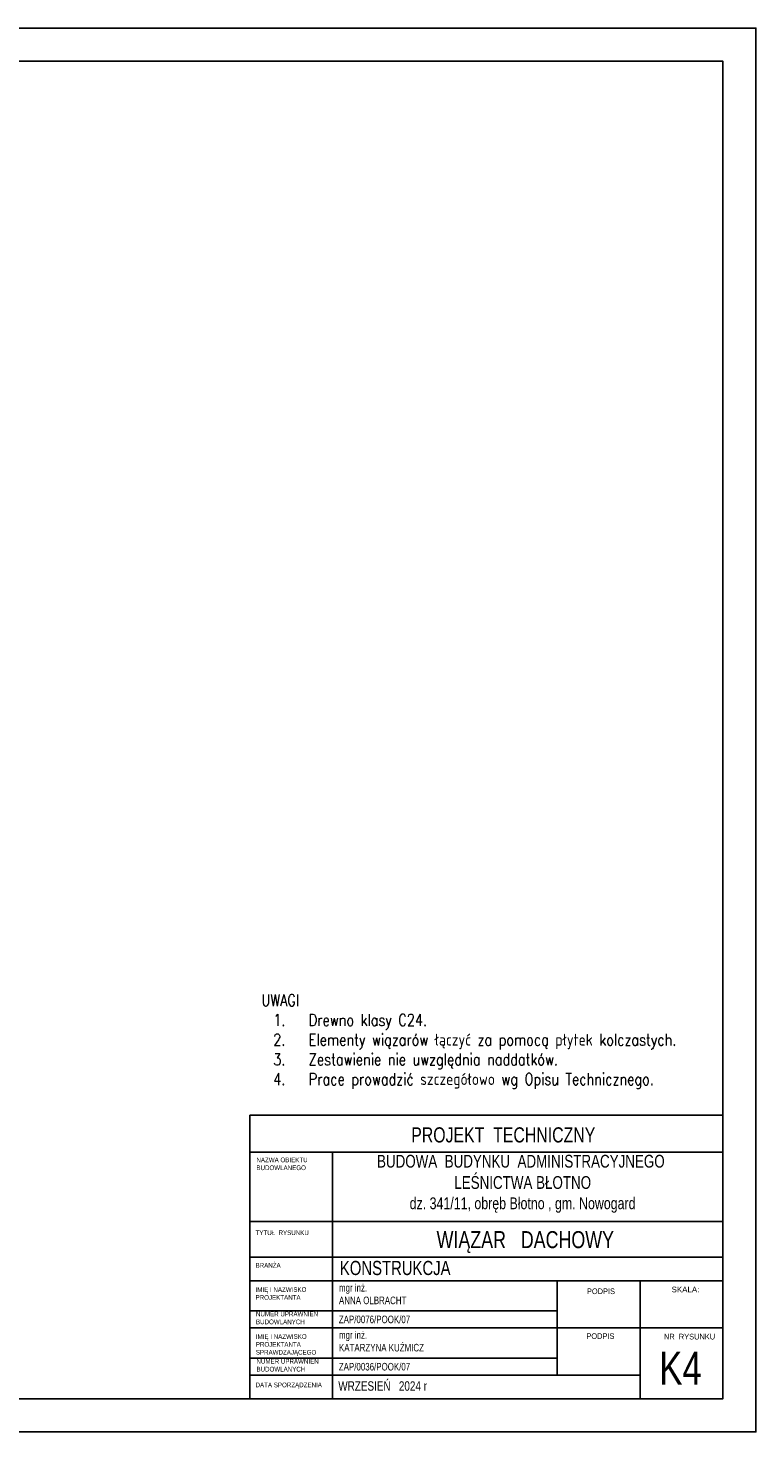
# Model space of a CAD drawing. Header units: inches. Extents: x 72095 to 82628, y -36879 to -32162.
# Tile 5 of 34: x 75559 to 76328, y -36879 to -35394. Entities that reach past the tile are written whole.
import ezdxf
from ezdxf.enums import TextEntityAlignment as Align

# ---------------------------------------------------------------- set-up
doc = ezdxf.new("R2010")
doc.units = ezdxf.units.IN
doc.header["$MEASUREMENT"] = 0
doc.layers.add('_tabelka', color=4, linetype='Continuous')
doc.layers.add('Opisy', color=4, linetype='Continuous', lineweight=20)
doc.styles.add('1-500', font='arial.ttf', dxfattribs={"width": 0.75, "height": 1.25})
doc.styles.add('1. Simplex', font='simplex.shx', dxfattribs={"width": 0.8})
doc.styles.add('Arial narrow', font='arial.ttf', dxfattribs={"width": 0.75})
doc.styles.add('STYL-1', font='arial.ttf', dxfattribs={"width": 0.75})

msp = doc.modelspace()

# ---------------------------------------------------------------- linework, layer by layer
at = {"layer": '_tabelka', "linetype": 'Continuous'}
for p, q in [((76293, -36543.929), (75793, -36543.929)), ((76293, -36582.991), (75793, -36582.991)), ((75880.5, -36582.991), (75880.5, -36843.929)), ((76293, -36656.429), (75793, -36656.429)), ((76293, -36656.429), (75793, -36656.429)), ((76293, -36693.929), (75793, -36693.929)), ((76293, -36718.929), (75793, -36718.929)), ((76118, -36818.929), (76118, -36718.929)), ((76205.5, -36843.929), (76205.5, -36718.929)), ((76118, -36750.929), (75793, -36750.929)), ((76205.5, -36768.929), (75793, -36768.929)), ((76205.5, -36768.929), (76293, -36768.929)), ((76118, -36800.929), (75793, -36800.929)), ((76205.5, -36818.929), (75793, -36818.929))]:
    msp.add_line(p, q, dxfattribs=at)
at = {"layer": '_tabelka', "linetype": 'Continuous', "ltscale": 10}
for points in [[(74228, -36878.929), (76328, -36878.929), (76328, -35393.929), (74228, -35393.929)], [(74328, -36843.929), (76293, -36843.929), (76293, -35428.929), (74328, -35428.929)]]:
    msp.add_lwpolyline(points, close=True, dxfattribs=at)
at = {"layer": '_tabelka', "linetype": 'Continuous'}
msp.add_lwpolyline([(75793, -36843.929), (76293, -36843.929), (76293, -36543.929), (75793, -36543.929)], close=True, dxfattribs=at)
msp.add_lwpolyline([(75793, -36843.929), (76293, -36843.929), (76293, -36543.929), (75793, -36543.929)], close=True, dxfattribs=at)

# ---------------------------------------------------------------- texts
at = {"layer": '_tabelka', "linetype": 'Continuous', "style": 'Arial narrow'}
msp.add_text('SKALA:', height=6, dxfattribs=at).set_placement((76238.861, -36725.263), align=Align.TOP_LEFT)
at = {"layer": '_tabelka', "linetype": 'Continuous'}
for s, insert, char_height, width, attachment_point, style in [('PROJEKT  TECHNICZNY', (76060.906, -36556.717), 16, 627.98218, 2, 'Arial narrow'), ('NAZWA OBIEKTU\\PBUDOWLANEGO', (75799.925, -36588.666), 5, 277.17637, 1, 'Arial narrow'), ('\\H0.75x;BUDOWA  BUDYNKU  ADMINISTRACYJNEGO\\P LEŚNICTWA BŁOTNO\\P\\H0.9259x; dz. 341/11, obręb Błotno , gm. Nowogard', (76079.51, -36585.825), 18, 597.29156, 2, '1-500'), ('WIĄZAR   DACHOWY', (76084.177, -36666.514), 18, 589.37616, 2, 'STYL-1'), ('TYTUŁ  RYSUNKU', (75799.019, -36665.697), 5, 277.17637, 1, 'Arial narrow'), ('BRANŻA', (75799.019, -36700.204), 5, 277.17637, 1, 'Arial narrow'), ('\\pxql;KONSTRUKCJA ', (76202.154, -36698.002), 15, 627.98218, 2, 'Arial narrow'), ('mgr inż.\\PANNA OLBRACHT', (75887.213, -36722.451), 8, 277.17637, 1, 'Arial narrow'), ('IMIĘ I NAZWISKO \\PPROJEKTANTA', (75799.019, -36725.812), 5, 277.17637, 1, 'Arial narrow'), ('PODPIS ', (76149.353, -36727.148), 6, 277.17637, 1, 'Arial narrow'), ('NUMER UPRAWNIEŃ \\PBUDOWLANYCH', (75799.464, -36751.675), 5, 277.17637, 1, 'Arial narrow'), ('IMIĘ I NAZWISKO \\PPROJEKTANTA\\PSPRAWDZAJĄCEGO', (75799.304, -36775.541), 5, 277.17637, 1, 'Arial narrow'), ('mgr inż.\\PKATARZYNA KUŹMICZ', (75887.213, -36772.451), 8, 277.17637, 1, 'Arial narrow'), ('PODPIS  ', (76148.784, -36774.602), 6, 277.17637, 1, 'Arial narrow'), ('NR  RYSUNKU', (76230.847, -36775.14), 6, 72.14614, 1, 'Arial narrow'), ('K4', (76225.871, -36793.864), 35, 65.0967, 1, 'Arial narrow'), ('NUMER UPRAWNIEŃ \\PBUDOWLANYCH', (75799.985, -36801.692), 5, 277.17637, 1, 'Arial narrow'), ('DATA SPORZĄDZENIA', (75799.019, -36826.753), 5, 277.17637, 1, 'Arial narrow'), ('WRZESIEŃ   2024 r', (75886.504, -36825.356), 10, 277.17637, 1, 'Arial narrow')]:
    msp.add_mtext(s, dxfattribs=dict(at, insert=insert, char_height=char_height, width=width, attachment_point=attachment_point, style=style))
at = {"layer": '_tabelka', "char_height": 8, "width": 277.17637, "attachment_point": 5, "style": 'Arial narrow'}
for s, insert in [('ZAP/0076/POOK/07', (75924.781, -36759.977)), ('ZAP/0036/POOK/07', (75924.781, -36809.977))]:
    msp.add_mtext(s, dxfattribs=dict(at, insert=insert))
at = {"layer": 'Opisy', "color": 7, "insert": (75805.209, -36516.119), "char_height": 12.5, "width": 476.5484, "attachment_point": 7, "style": '1. Simplex'}
msp.add_mtext('\\pxt4.6666;UWAGI\\P\\pi-3,l4,t4;1.^IDrewno klasy C24.\\P2.^IElementy wiązarów łączyć za pomocą płytek kolczastych.\\P{\\C0;3.^IZestawienie nie uwzględnia naddatków.\\P}4.^IPrace prowadzić szczegółowo wg Opisu Technicznego.', dxfattribs=at)

doc.saveas('drawing.dxf')
